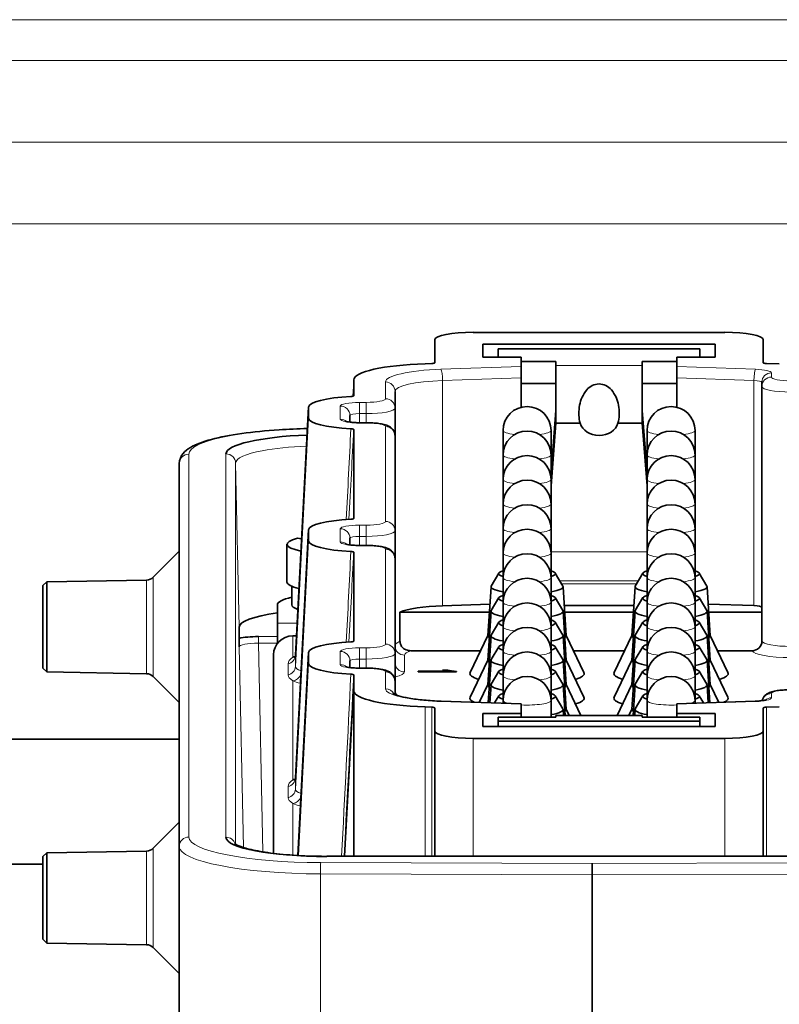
# Model space of a CAD drawing. Header units: millimetres. Extents: x 0 to 7128, y 0 to 5040.
# Tile 74 of 184: x 1747 to 1786, y 1383 to 1435. Entities that reach past the tile are written whole.
import ezdxf

# ---------------------------------------------------------------- set-up
doc = ezdxf.new("R2010")
doc.units = ezdxf.units.MM
doc.header["$LTSCALE"] = 12
doc.layers.add('Spigoli tangenti visibili(ISO)', color=7, linetype='Continuous', lineweight=15, true_color=0x00803f)
doc.layers.add('Spigoli visibili(ISO)', color=7, linetype='Continuous', lineweight=35)

msp = doc.modelspace()

# ---------------------------------------------------------------- linework, layer by layer
at = {"layer": 'Spigoli tangenti visibili(ISO)'}
for p, q in [((1686.721, 1434.636), (1866.721, 1434.636)), ((1866.721, 1432.515), (1686.721, 1432.515)), ((1686.721, 1428.251), (1866.721, 1428.251)), ((1866.721, 1424.009), (1686.721, 1424.009)), ((1768.85, 1416.423), (1773.033, 1416.564)), ((1774.833, 1416.625), (1779.333, 1416.625)), ((1781.133, 1416.564), (1785.232, 1416.426)), ((1786.058, 1416.238), (1786.058, 1416.017)), ((1765.958, 1414.891), (1765.958, 1415.766)), ((1773.033, 1415.976), (1768.937, 1415.838)), ((1768.937, 1415.838), (1768.937, 1404.108)), ((1785.145, 1415.841), (1781.133, 1415.976)), ((1785.145, 1404.111), (1785.145, 1415.841)), ((1764.608, 1414.7), (1764.958, 1414.7)), ((1764.608, 1414.7), (1764.608, 1414.114)), ((1764.958, 1414.7), (1764.958, 1414.114)), ((1761.958, 1414.456), (1761.268, 1401.527)), ((1763.608, 1413.822), (1763.608, 1414.509)), ((1761.268, 1400.946), (1761.958, 1413.876)), ((1764.608, 1414.114), (1764.608, 1413.641)), ((1764.958, 1414.114), (1764.608, 1414.114)), ((1764.608, 1413.632), (1764.608, 1413.641)), ((1764.958, 1413.641), (1764.958, 1414.114)), ((1764.958, 1413.632), (1764.958, 1413.641)), ((1764.958, 1413.632), (1764.608, 1413.632)), ((1765.958, 1408.499), (1765.958, 1413.441)), ((1755.721, 1412.004), (1755.721, 1392.059)), ((1757.657, 1392.045), (1757.657, 1412.018)), ((1758.156, 1411.537), (1758.156, 1391.683)), ((1758.338, 1402.993), (1758.156, 1411.537)), ((1761.958, 1408.064), (1761.268, 1395.135)), ((1763.608, 1407.43), (1763.608, 1408.117)), ((1764.608, 1408.308), (1764.958, 1408.308)), ((1764.608, 1407.722), (1764.608, 1408.308)), ((1764.958, 1407.722), (1764.958, 1408.308)), ((1761.268, 1394.554), (1761.958, 1407.483)), ((1764.608, 1407.722), (1764.608, 1407.249)), ((1764.958, 1407.722), (1764.608, 1407.722)), ((1764.958, 1407.249), (1764.958, 1407.722)), ((1764.608, 1407.249), (1764.608, 1407.239)), ((1764.958, 1407.239), (1764.608, 1407.239)), ((1764.958, 1407.249), (1764.958, 1407.239)), ((1765.958, 1402.107), (1765.958, 1407.049)), ((1774.583, 1406.915), (1779.583, 1406.915)), ((1753.519, 1400.564), (1753.519, 1405.446)), ((1753.864, 1400.418), (1753.864, 1405.592)), ((1775.034, 1405.409), (1779.133, 1405.409)), ((1775.133, 1405.241), (1779.033, 1405.241)), ((1760.333, 1403.193), (1761.357, 1403.193)), ((1759.344, 1402.498), (1759.344, 1402.152)), ((1759.344, 1402.498), (1760.333, 1402.498)), ((1761.133, 1402.538), (1761.133, 1401.431)), ((1758.566, 1391.511), (1758.344, 1401.962)), ((1760.333, 1402.152), (1759.344, 1402.152)), ((1759.344, 1402.152), (1759.575, 1391.284)), ((1764.608, 1401.916), (1764.958, 1401.916)), ((1764.608, 1401.33), (1764.608, 1401.916)), ((1764.958, 1401.33), (1764.958, 1401.916)), ((1761.268, 1401.527), (1761.268, 1400.946)), ((1761.958, 1401.672), (1761.393, 1391.095)), ((1763.608, 1401.038), (1763.608, 1401.725)), ((1764.608, 1401.33), (1764.608, 1400.857)), ((1764.958, 1401.33), (1764.608, 1401.33)), ((1764.958, 1400.857), (1764.958, 1401.33)), ((1766.958, 1401.532), (1766.958, 1400.657)), ((1760.89, 1400.496), (1760.89, 1401.077)), ((1761.424, 1391.093), (1761.958, 1401.091)), ((1764.608, 1400.857), (1764.608, 1400.847)), ((1764.958, 1400.847), (1764.608, 1400.847)), ((1764.958, 1400.857), (1764.958, 1400.847)), ((1765.958, 1399.782), (1765.958, 1400.657)), ((1769.399, 1400.71), (1769.399, 1400.66)), ((1761.133, 1400.2), (1761.133, 1395.039)), ((1786.058, 1399.531), (1786.058, 1399.309)), ((1768.027, 1398.832), (1768.027, 1391.052)), ((1768.368, 1391.052), (1768.368, 1398.821)), ((1773.033, 1398.983), (1768.85, 1399.124)), ((1785.232, 1399.121), (1781.133, 1398.983)), ((1785.798, 1398.821), (1785.798, 1391.052)), ((1779.333, 1398.38), (1774.833, 1398.38)), ((1770.533, 1397.198), (1770.533, 1391.052)), ((1783.633, 1391.052), (1783.633, 1397.198)), ((1760.89, 1394.104), (1760.89, 1394.684)), ((1761.268, 1395.135), (1761.268, 1394.554)), ((1761.133, 1393.808), (1761.133, 1391.111)), ((1753.519, 1391.326), (1753.519, 1386.444)), ((1753.864, 1391.472), (1753.864, 1386.298)), ((1762.589, 1390.725), (1776.721, 1390.678)), ((1762.905, 1391.052), (1762.905, 1391.043)), ((1790.538, 1391.043), (1762.905, 1391.043)), ((1776.721, 1390.678), (1790.853, 1390.725)), ((1776.721, 1390.092), (1762.58, 1390.139)), ((1762.58, 1390.139), (1762.58, 1381.657)), ((1790.862, 1390.139), (1776.721, 1390.092))]:
    msp.add_line(p, q, dxfattribs=at)
for centre, major_axis, ratio, start_param, end_param in [((1769.458, 1415.766), (-3.5, 0), 0.190809, 4.886922, 6.283185), ((1768.85, 1415.932), (-0.017, 0.5), 0.170458, 4.517515, 6.088311), ((1785.232, 1415.935), (0.017, 0.5), 0.170458, 0.194874, 1.76567), ((1785.058, 1416.238), (1, 0), 0.190809, 0, 1.396263), ((1786.058, 1415.747), (-0.5, 0), 0.981627, 4.712389, 6.283185), ((1765.958, 1415.275), (0.5, 0), 0.981627, 0, 1.570796), ((1769.458, 1415.275), (-3, 0), 0.190809, 4.886922, 6.283185), ((1785.058, 1415.747), (0.5, 0), 0.190809, 0, 1.396263), ((1786.058, 1415.526), (-0.5, 0), 0.981627, 4.712389, 6.283185), ((1787.058, 1416.017), (-1, 0), 0.190809, 0, 1.570796), ((1787.058, 1415.526), (-1.5, 0), 0.190809, 0, 1.570796), ((1764.608, 1414.509), (-1, 0), 0.190809, 4.712389, 6.283185), ((1764.958, 1414.891), (1, 0), 0.190809, 4.712389, 6.283185), ((1765.958, 1414.4), (0.5, 0), 0.981627, 0, 1.570796), ((1763.608, 1414.018), (0.5, 0), 0.981627, 0, 1.570796), ((1764.958, 1414.4), (1.5, 0), 0.190809, 4.712389, 6.283185), ((1764.608, 1413.822), (-1, 0), 0.190809, 0, 1.570796), ((1763.608, 1413.332), (-0.5, 0), 0.981627, 3.990148, 4.712389), ((1764.608, 1414.018), (-0.5, 0), 0.190809, 4.712389, 6.283185), ((1762.711, 1412.004), (-6.99, 0), 0.190809, 4.829014, 6.283185), ((1759.174, 1317.068), (6.763, 127.12), 0.00019, 5.516381, 5.570978), ((1764.958, 1413.441), (1, 0), 0.190809, 0, 1.570796), ((1765.958, 1412.95), (0.5, 0), 0.981627, 0, 1.570796), ((1773.333, 1413.234), (-1.25, 0), 0.190809, 0, 1.033036), ((1773.333, 1413.234), (1.25, 0), 0.190809, 5.250149, 6.283185), ((1780.833, 1413.234), (-1.25, 0), 0.190809, 0, 1.033036), ((1780.833, 1413.234), (1.25, 0), 0.190809, 5.250149, 6.283185), ((1755.721, 1411.513), (-0.5, 0), 0.981627, 4.712389, 6.283185), ((1757.657, 1411.527), (0.5, 0), 0.981627, 0.020944, 1.570796), ((1773.333, 1411.956), (-1.25, 0), 0.190809, 0, 1.033036), ((1773.333, 1411.956), (1.25, 0), 0.190809, 5.250149, 6.283185), ((1780.833, 1411.956), (-1.25, 0), 0.190809, 0, 1.033036), ((1780.833, 1411.956), (1.25, 0), 0.190809, 5.250149, 6.283185), ((1773.333, 1410.678), (-1.25, 0), 0.190809, 0, 1.033036), ((1773.333, 1410.678), (1.25, 0), 0.190809, 5.250149, 6.283185), ((1780.833, 1410.678), (-1.25, 0), 0.190809, 0, 1.033036), ((1780.833, 1410.678), (1.25, 0), 0.190809, 5.250149, 6.283185), ((1773.333, 1409.399), (-1.25, 0), 0.190809, 0, 1.033036), ((1773.333, 1409.399), (1.25, 0), 0.190809, 5.250149, 6.283185), ((1780.833, 1409.399), (-1.25, 0), 0.190809, 0, 1.033036), ((1780.833, 1409.399), (1.25, 0), 0.190809, 5.250149, 6.283185), ((1764.608, 1408.117), (-1, 0), 0.190809, 4.712389, 6.283185), ((1763.608, 1407.626), (0.5, 0), 0.981627, 0, 1.570796), ((1764.958, 1408.499), (1, 0), 0.190809, 4.712389, 6.283185), ((1764.958, 1408.008), (1.5, 0), 0.190809, 4.712389, 6.283185), ((1765.958, 1408.008), (0.5, 0), 0.981627, 0, 1.570796), ((1773.333, 1408.121), (-1.25, 0), 0.190809, 0, 1.033036), ((1773.333, 1408.121), (1.25, 0), 0.190809, 5.250149, 6.283185), ((1780.833, 1408.121), (-1.25, 0), 0.190809, 0, 1.033036), ((1780.833, 1408.121), (1.25, 0), 0.190809, 5.250149, 6.283185), ((1764.608, 1407.626), (-0.5, 0), 0.190809, 4.712389, 6.283185), ((1764.608, 1407.43), (-1, 0), 0.190809, 0, 1.570796), ((1763.608, 1406.939), (0.5, 0), 0.981627, 0.848555, 1.570796), ((1764.958, 1407.049), (1, 0), 0.190809, 0, 1.570796), ((1765.958, 1406.558), (0.5, 0), 0.981627, 0, 1.570796), ((1759.174, 1310.676), (6.763, 127.12), 0.00019, 5.516381, 5.570978), ((1773.333, 1406.842), (-1.25, 0), 0.190809, 0, 1.033036), ((1773.333, 1406.842), (1.25, 0), 0.190809, 5.250149, 6.283185), ((1780.833, 1406.842), (-1.25, 0), 0.190809, 0, 1.033036), ((1780.833, 1406.842), (1.25, 0), 0.190809, 5.250149, 6.283185), ((1773.333, 1405.564), (-1.25, 0), 0.190809, 0, 1.033036), ((1773.333, 1405.564), (1.25, 0), 0.190809, 5.250149, 6.283185), ((1780.833, 1405.564), (-1.25, 0), 0.190809, 0, 1.033036), ((1780.833, 1405.564), (1.25, 0), 0.190809, 5.250149, 6.283185), ((1773.333, 1404.285), (-1.25, 0), 0.190809, 0, 1.033036), ((1773.333, 1404.285), (1.25, 0), 0.190809, 5.250149, 6.283185), ((1780.833, 1404.285), (-1.25, 0), 0.190809, 0, 1.033036), ((1780.833, 1404.285), (1.25, 0), 0.190809, 5.250149, 6.283185), ((1773.333, 1403.007), (-1.25, 0), 0.190809, 0, 1.033036), ((1773.333, 1403.007), (1.25, 0), 0.190809, 5.250149, 6.283185), ((1780.833, 1403.007), (-1.25, 0), 0.190809, 0, 1.033036), ((1780.833, 1403.007), (1.25, 0), 0.190809, 5.250149, 6.283185), ((1764.608, 1401.725), (-1, 0), 0.190809, 4.712389, 6.283185), ((1764.958, 1402.107), (1, 0), 0.190809, 4.712389, 6.283185), ((1765.958, 1401.616), (0.5, 0), 0.981627, 0, 1.570796), ((1769.458, 1402.023), (-3, 0), 0.190809, 5.865791, 6.283185), ((1766.958, 1402.023), (-0.5, 0), 0.981627, 0, 1.570796), ((1787.058, 1402.274), (-1.5, 0), 0.190809, 0.066716, 1.570796), ((1760.769, 1401.553), (0.5, 0), 0.981627, 4.957905, 6.230825), ((1764.958, 1401.106), (4.187, 0), 0.190809, 2.652988, 2.722583), ((1761.133, 1401.922), (0.197, -0.46), 0.896709, 5.837486, 6.090342), ((1763.608, 1401.234), (0.5, 0), 0.981627, 0, 1.570796), ((1764.608, 1401.234), (-0.5, 0), 0.190809, 4.712389, 6.283185), ((1764.958, 1401.616), (1.5, 0), 0.190809, 4.712389, 6.283185), ((1769.458, 1401.532), (-2.5, 0), 0.190809, 5.775157, 6.283185), ((1773.333, 1401.729), (-1.25, 0), 0.190809, 0, 1.033036), ((1773.333, 1401.729), (1.25, 0), 0.190809, 5.250149, 6.283185), ((1780.833, 1401.729), (-1.25, 0), 0.190809, 0, 1.033036), ((1780.833, 1401.729), (1.25, 0), 0.190809, 5.250149, 6.283185), ((1787.058, 1401.783), (-2, 0), 0.190809, 0.050021, 1.570796), ((1760.769, 1400.972), (0.5, 0), 0.981627, 4.957905, 6.230825), ((1764.608, 1401.038), (-1, 0), 0.190809, 0, 1.570796), ((1763.608, 1400.547), (0.5, 0), 0.981627, 0.848555, 1.570796), ((1764.958, 1400.657), (1, 0), 0.190809, 0, 1.570796), ((1766.958, 1401.148), (-0.5, 0), 0.981627, 0, 1.570796), ((1761.133, 1400.691), (-0.197, -0.46), 0.896709, 0.445699, 1.631266), ((1755.699, 1239.202), (10.37, 194.744), 0.000183, 5.60665, 5.688409), ((1765.958, 1400.166), (0.5, 0), 0.981627, 0, 1.570796), ((1764.958, 1400.657), (2, 0), 0.190809, 5.560451, 6.283185), ((1773.333, 1400.45), (-1.25, 0), 0.190809, 0, 1.033036), ((1773.333, 1400.45), (1.25, 0), 0.190809, 5.250149, 6.283185), ((1780.833, 1400.45), (-1.25, 0), 0.190809, 0, 1.033036), ((1780.833, 1400.45), (1.25, 0), 0.190809, 5.250149, 6.283185), ((1764.958, 1400.525), (-4.187, 0), 0.190809, 0.41901, 0.612037), ((1769.458, 1399.782), (-3.5, 0), 0.190809, 0, 1.396263), ((1765.958, 1399.291), (0.5, 0), 0.981627, 0.442006, 1.570796), ((1766.958, 1399.698), (-0.5, 0), 0.981627, 0, 0.524145), ((1785.058, 1399.309), (1, 0), 0.190809, 4.886922, 6.283185), ((1786.058, 1399.04), (-0.5, 0), 0.981627, 4.712389, 6.038634), ((1786.058, 1398.818), (-0.5, 0), 0.981627, 4.712389, 5.43463), ((1787.058, 1399.531), (-1, 0), 0.190809, 4.712389, 6.283185), ((1768.85, 1398.633), (0.017, 0.5), 0.170458, 0, 0.194874), ((1773.333, 1399.172), (-1.25, 0), 0.190809, 0, 0.720352), ((1773.333, 1399.172), (1.25, 0), 0.190809, 4.470023, 6.283185), ((1780.833, 1399.172), (-1.25, 0), 0.190809, 0, 1.813162), ((1780.833, 1399.172), (1.25, 0), 0.190809, 5.562833, 6.283185), ((1785.232, 1398.631), (-0.017, 0.5), 0.170458, 6.088311, 6.283185), ((1760.769, 1395.161), (0.5, 0), 0.981627, 4.957905, 6.230825), ((1764.958, 1394.714), (4.187, 0), 0.190809, 2.652988, 2.722583), ((1761.133, 1395.53), (0.197, -0.46), 0.896709, 5.837486, 6.090342), ((1760.769, 1394.58), (0.5, 0), 0.981627, 4.957905, 6.230825), ((1761.133, 1394.299), (0.197, 0.46), 0.896709, 3.587292, 4.772859), ((1764.958, 1394.133), (-4.187, 0), 0.190809, 0.41901, 0.612037), ((1755.721, 1391.568), (-0.5, 0), 0.981627, 4.712389, 6.283185), ((1762.711, 1392.059), (-6.99, 0), 0.190809, 0, 1.553343), ((1757.657, 1391.554), (0.5, 0), 0.981627, 0.299957, 1.570796), ((1757.657, 1391.554), (0.5, 0), 0.981627, 0.134884, 0.13527), ((1762.711, 1391.568), (-7.49, 0), 0.190809, 0, 1.553343), ((1762.589, 1390.234), (0.002, 0.5), 0.017132, 0.192015, 1.762811)]:
    msp.add_ellipse(centre, major_axis=major_axis, ratio=ratio, start_param=start_param, end_param=end_param, dxfattribs=at)
for points in [[(1763.922, 1408.601), (1764.002, 1410.175), (1764.082, 1411.749), (1764.161, 1413.324)], [(1763.922, 1402.209), (1764.002, 1403.783), (1764.082, 1405.357), (1764.161, 1406.932)], [(1760.89, 1401.077), (1760.89, 1401.187), (1760.969, 1401.325), (1761.133, 1401.431)], [(1761.268, 1401.534), (1761.268, 1401.532), (1761.268, 1401.529), (1761.268, 1401.527)], [(1761.268, 1400.946), (1761.268, 1400.851), (1761.37, 1400.799), (1761.566, 1400.714)], [(1761.133, 1400.2), (1760.969, 1400.306), (1760.89, 1400.386), (1760.89, 1400.496)], [(1763.679, 1391.052), (1763.841, 1394.214), (1764.002, 1397.376), (1764.161, 1400.539)], [(1760.89, 1394.684), (1760.89, 1394.795), (1760.969, 1394.933), (1761.133, 1395.039)], [(1761.268, 1395.142), (1761.268, 1395.14), (1761.268, 1395.137), (1761.268, 1395.135)], [(1761.268, 1394.554), (1761.268, 1394.459), (1761.37, 1394.407), (1761.566, 1394.322)], [(1761.133, 1393.808), (1760.969, 1393.914), (1760.89, 1393.994), (1760.89, 1394.104)]]:
    msp.add_open_spline(points, degree=3, dxfattribs=at)
for points, knots in [([(1761.849, 1412.425), (1760.993, 1412.388), (1760.18, 1412.305), (1759.547, 1412.184), (1758.683, 1412.019), (1758.156, 1411.781), (1758.156, 1411.537)], [0.1464912, 0.1464912, 0.1464912, 0.1464912, 0.5076079, 0.5076079, 0.5076079, 1, 1, 1, 1]), ([(1759.344, 1402.152), (1759.076, 1402.153), (1758.815, 1402.132), (1758.633, 1402.097), (1758.451, 1402.061), (1758.344, 1402.012), (1758.344, 1401.962)], [0, 0, 0, 0, 0.5, 0.5, 0.5, 1, 1, 1, 1])]:
    msp.add_open_spline(points, degree=3, knots=knots, dxfattribs=at)
at = {"layer": 'Spigoli visibili(ISO)'}
for p, q in [((1783.633, 1418.349), (1770.533, 1418.349)), ((1768.533, 1417.968), (1768.533, 1416.764)), ((1785.633, 1417.968), (1785.633, 1416.764)), ((1771.033, 1417.052), (1771.033, 1417.739)), ((1771.033, 1417.739), (1783.133, 1417.739)), ((1771.833, 1417.488), (1782.333, 1417.488)), ((1771.833, 1417.488), (1771.833, 1417.052)), ((1782.333, 1417.488), (1782.333, 1417.052)), ((1783.133, 1417.739), (1783.133, 1417.052)), ((1768.027, 1416.715), (1768.368, 1416.727)), ((1773.033, 1417.052), (1771.033, 1417.052)), ((1773.033, 1416.564), (1773.033, 1417.052)), ((1774.833, 1416.834), (1773.033, 1416.834)), ((1774.833, 1416.625), (1774.833, 1416.834)), ((1781.133, 1416.834), (1779.333, 1416.834)), ((1779.333, 1416.834), (1779.333, 1416.625)), ((1783.133, 1417.052), (1781.133, 1417.052)), ((1781.133, 1417.052), (1781.133, 1416.564)), ((1785.798, 1416.727), (1786.469, 1416.704)), ((1773.033, 1415.976), (1773.033, 1416.564)), ((1774.833, 1416.625), (1774.833, 1413.618)), ((1779.333, 1413.618), (1779.333, 1416.625)), ((1781.133, 1416.564), (1781.133, 1415.976)), ((1764.308, 1415.53), (1764.308, 1415.87)), ((1773.033, 1414.448), (1773.033, 1415.976)), ((1781.133, 1414.448), (1781.133, 1415.976)), ((1785.558, 1415.526), (1785.558, 1415.747)), ((1764.308, 1415.53), (1764.281, 1415.026)), ((1764.308, 1415.045), (1764.308, 1415.53)), ((1766.458, 1415.275), (1766.458, 1414.4)), ((1774.833, 1415.684), (1773.033, 1415.684)), ((1781.133, 1415.684), (1779.333, 1415.684)), ((1785.558, 1403.795), (1785.558, 1415.526)), ((1761.958, 1414.462), (1761.268, 1401.534)), ((1761.958, 1414.456), (1761.958, 1413.876)), ((1766.458, 1414.4), (1766.458, 1412.95)), ((1774.832, 1414.272), (1774.583, 1411.031)), ((1779.334, 1414.272), (1779.583, 1411.031)), ((1764.108, 1414.018), (1764.108, 1413.67)), ((1764.958, 1413.641), (1764.608, 1413.641)), ((1764.308, 1408.653), (1764.308, 1413.287)), ((1772.083, 1411.956), (1772.083, 1413.234)), ((1774.583, 1410.358), (1774.833, 1413.609)), ((1774.583, 1411.956), (1774.583, 1413.234)), ((1774.833, 1413.618), (1774.833, 1413.618)), ((1774.833, 1413.609), (1774.833, 1413.618)), ((1774.833, 1413.618), (1776.1, 1413.618)), ((1778.066, 1413.618), (1779.333, 1413.618)), ((1779.333, 1413.618), (1779.333, 1413.618)), ((1779.333, 1413.618), (1779.333, 1413.609)), ((1779.333, 1413.609), (1779.583, 1410.358)), ((1779.583, 1411.956), (1779.583, 1413.234)), ((1782.083, 1411.956), (1782.083, 1413.234)), ((1766.458, 1412.95), (1766.458, 1408.008)), ((1772.083, 1410.678), (1772.083, 1411.956)), ((1774.583, 1410.678), (1774.583, 1411.956)), ((1779.583, 1410.678), (1779.583, 1411.956)), ((1782.083, 1410.678), (1782.083, 1411.956)), ((1755.221, 1391.568), (1755.221, 1411.513)), ((1772.083, 1409.399), (1772.083, 1410.678)), ((1774.583, 1409.399), (1774.583, 1410.678)), ((1779.583, 1409.399), (1779.583, 1410.678)), ((1782.083, 1409.399), (1782.083, 1410.678)), ((1772.083, 1408.121), (1772.083, 1409.399)), ((1774.583, 1408.121), (1774.583, 1409.399)), ((1779.583, 1408.121), (1779.583, 1409.399)), ((1782.083, 1408.121), (1782.083, 1409.399)), ((1761.958, 1408.07), (1761.268, 1395.142)), ((1761.958, 1408.064), (1761.958, 1407.483)), ((1766.458, 1408.008), (1766.458, 1406.558)), ((1772.083, 1406.842), (1772.083, 1408.121)), ((1774.583, 1406.842), (1774.583, 1408.121)), ((1779.583, 1406.842), (1779.583, 1408.121)), ((1782.083, 1406.842), (1782.083, 1408.121)), ((1761.591, 1407.584), (1761.376, 1407.625)), ((1764.108, 1407.626), (1764.108, 1407.278)), ((1760.833, 1405.339), (1760.833, 1407.312)), ((1764.958, 1407.249), (1764.608, 1407.249)), ((1753.864, 1405.592), (1755.221, 1406.949)), ((1764.308, 1402.26), (1764.308, 1406.895)), ((1766.458, 1406.558), (1766.458, 1401.616)), ((1772.083, 1405.564), (1772.083, 1406.842)), ((1774.583, 1405.564), (1774.583, 1406.842)), ((1779.583, 1405.564), (1779.583, 1406.842)), ((1782.083, 1405.564), (1782.083, 1406.842)), ((1748.321, 1405.355), (1753.519, 1405.446)), ((1771.867, 1405.806), (1771.47, 1405.134)), ((1772.083, 1404.285), (1772.083, 1405.564)), ((1774.583, 1404.285), (1774.583, 1405.564)), ((1774.799, 1405.806), (1775.196, 1405.134)), ((1779.367, 1405.806), (1778.97, 1405.134)), ((1779.583, 1404.285), (1779.583, 1405.564)), ((1782.083, 1404.285), (1782.083, 1405.564)), ((1782.299, 1405.806), (1782.696, 1405.134)), ((1748.121, 1405.155), (1748.321, 1405.355)), ((1748.121, 1400.855), (1748.121, 1405.155)), ((1748.321, 1400.655), (1748.321, 1405.355)), ((1761.083, 1405.121), (1761.083, 1404.149)), ((1771.458, 1405.098), (1771.29, 1402.539)), ((1775.208, 1405.098), (1775.376, 1402.539)), ((1778.958, 1405.098), (1778.79, 1402.539)), ((1782.708, 1405.098), (1782.876, 1402.539)), ((1771.867, 1404.527), (1771.47, 1403.856)), ((1774.799, 1404.527), (1775.196, 1403.856)), ((1779.367, 1404.527), (1778.97, 1403.856)), ((1782.299, 1404.527), (1782.696, 1403.856)), ((1760.333, 1403.193), (1760.333, 1404.148)), ((1771.399, 1404.191), (1768.937, 1404.108)), ((1772.083, 1403.007), (1772.083, 1404.285)), ((1774.583, 1403.007), (1774.583, 1404.285)), ((1775.273, 1404.115), (1778.894, 1404.115)), ((1779.583, 1403.007), (1779.583, 1404.285)), ((1782.083, 1403.007), (1782.083, 1404.285)), ((1782.768, 1404.191), (1785.145, 1404.111)), ((1766.716, 1403.776), (1766.716, 1402.255)), ((1766.716, 1403.776), (1771.372, 1403.776)), ((1771.458, 1403.82), (1771.29, 1401.26)), ((1775.208, 1403.82), (1775.376, 1401.26)), ((1775.295, 1403.776), (1778.872, 1403.776)), ((1778.958, 1403.82), (1778.79, 1401.26)), ((1782.708, 1403.82), (1782.876, 1401.26)), ((1782.795, 1403.776), (1785.558, 1403.776)), ((1785.558, 1403.795), (1785.558, 1403.776)), ((1785.558, 1402.451), (1785.558, 1403.776)), ((1758.338, 1402.993), (1758.338, 1402.407)), ((1760.333, 1403.193), (1760.333, 1402.145)), ((1771.867, 1403.249), (1771.47, 1402.577)), ((1772.083, 1401.729), (1772.083, 1403.007)), ((1774.583, 1401.729), (1774.583, 1403.007)), ((1774.799, 1403.249), (1775.196, 1402.577)), ((1779.367, 1403.249), (1778.97, 1402.577)), ((1779.583, 1401.729), (1779.583, 1403.007)), ((1782.083, 1401.729), (1782.083, 1403.007)), ((1782.299, 1403.249), (1782.696, 1402.577)), ((1761.133, 1402.538), (1761.322, 1402.538)), ((1771.291, 1402.554), (1770.37, 1400.623)), ((1771.458, 1402.542), (1771.29, 1399.982)), ((1775.208, 1402.542), (1775.376, 1399.982)), ((1775.375, 1402.554), (1776.296, 1400.623)), ((1778.791, 1402.554), (1777.87, 1400.623)), ((1778.958, 1402.542), (1778.79, 1399.982)), ((1782.708, 1402.542), (1782.876, 1399.982)), ((1782.875, 1402.554), (1783.796, 1400.623)), ((1785.562, 1402.451), (1785.558, 1402.451)), ((1785.562, 1402.255), (1785.562, 1402.451)), ((1771.867, 1401.97), (1771.47, 1401.299)), ((1774.799, 1401.97), (1775.196, 1401.299)), ((1779.367, 1401.97), (1778.97, 1401.299)), ((1782.299, 1401.97), (1782.696, 1401.299)), ((1760.133, 1391.206), (1760.133, 1401.556)), ((1761.958, 1401.678), (1761.393, 1391.095)), ((1761.958, 1401.672), (1761.958, 1401.091)), ((1766.458, 1401.616), (1766.458, 1400.166)), ((1767.274, 1401.764), (1770.915, 1401.764)), ((1772.083, 1400.45), (1772.083, 1401.729)), ((1774.583, 1400.45), (1774.583, 1401.729)), ((1775.752, 1401.764), (1778.415, 1401.764)), ((1779.583, 1400.45), (1779.583, 1401.729)), ((1782.083, 1400.45), (1782.083, 1401.729)), ((1783.252, 1401.764), (1785.061, 1401.764)), ((1748.121, 1400.855), (1748.321, 1400.655)), ((1764.108, 1401.234), (1764.108, 1400.886)), ((1764.958, 1400.857), (1764.608, 1400.857)), ((1771.291, 1401.275), (1770.37, 1399.344)), ((1771.458, 1401.263), (1771.313, 1399.051)), ((1775.208, 1401.263), (1775.376, 1398.703)), ((1775.375, 1401.275), (1776.296, 1399.344)), ((1778.791, 1401.275), (1777.87, 1399.344)), ((1778.958, 1401.263), (1778.79, 1398.703)), ((1782.708, 1401.263), (1782.853, 1399.051)), ((1782.875, 1401.275), (1783.796, 1399.344)), ((1748.321, 1400.655), (1753.519, 1400.564)), ((1753.864, 1400.418), (1755.221, 1399.061)), ((1764.308, 1400.017), (1764.308, 1400.503)), ((1767.658, 1400.692), (1767.658, 1400.66)), ((1769.223, 1400.692), (1767.658, 1400.692)), ((1767.658, 1400.66), (1769.666, 1400.66)), ((1769.164, 1400.758), (1768.927, 1400.758)), ((1769.164, 1400.758), (1769.164, 1400.702)), ((1769.223, 1400.692), (1769.223, 1400.66)), ((1769.666, 1400.66), (1769.666, 1400.681)), ((1771.867, 1400.692), (1771.47, 1400.02)), ((1772.083, 1399.172), (1772.083, 1400.45)), ((1774.583, 1399.172), (1774.583, 1400.45)), ((1774.799, 1400.692), (1775.196, 1400.02)), ((1779.367, 1400.692), (1778.97, 1400.02)), ((1779.583, 1399.172), (1779.583, 1400.45)), ((1782.083, 1399.172), (1782.083, 1400.45)), ((1782.299, 1400.692), (1782.696, 1400.02)), ((1763.83, 1391.052), (1764.308, 1400.017)), ((1764.308, 1399.678), (1764.308, 1400.017)), ((1766.458, 1400.166), (1766.458, 1399.479)), ((1771.291, 1399.997), (1770.848, 1399.066)), ((1771.458, 1399.985), (1771.397, 1399.048)), ((1775.208, 1399.985), (1775.313, 1398.39)), ((1775.375, 1399.997), (1776.142, 1398.39)), ((1778.791, 1399.997), (1778.025, 1398.39)), ((1778.958, 1399.985), (1778.854, 1398.39)), ((1782.708, 1399.985), (1782.769, 1399.048)), ((1782.875, 1399.997), (1783.319, 1399.066)), ((1764.308, 1391.052), (1764.308, 1399.678)), ((1771.867, 1399.414), (1771.646, 1399.04)), ((1774.799, 1399.414), (1775.196, 1398.742)), ((1779.367, 1399.414), (1778.97, 1398.742)), ((1782.299, 1399.414), (1782.52, 1399.04)), ((1768.368, 1398.821), (1768.027, 1398.832)), ((1768.533, 1398.783), (1768.533, 1397.58)), ((1773.033, 1398.993), (1768.867, 1399.133)), ((1772.083, 1399.025), (1772.083, 1399.172)), ((1773.033, 1398.983), (1773.033, 1398.993)), ((1773.033, 1398.496), (1773.033, 1398.983)), ((1774.583, 1398.31), (1774.583, 1399.172)), ((1779.583, 1398.31), (1779.583, 1399.172)), ((1781.133, 1398.993), (1785.215, 1399.13)), ((1781.133, 1398.993), (1781.133, 1398.983)), ((1781.133, 1398.983), (1781.133, 1398.496)), ((1782.083, 1399.025), (1782.083, 1399.172)), ((1785.633, 1398.783), (1785.633, 1397.58)), ((1786.469, 1398.843), (1785.798, 1398.821)), ((1771.033, 1398.496), (1773.033, 1398.496)), ((1771.033, 1397.809), (1771.033, 1398.496)), ((1773.033, 1398.302), (1771.833, 1398.302)), ((1771.833, 1398.09), (1771.833, 1398.302)), ((1773.033, 1398.496), (1773.033, 1398.302)), ((1773.033, 1398.31), (1774.833, 1398.31)), ((1774.833, 1398.39), (1774.833, 1398.38)), ((1774.833, 1398.39), (1779.333, 1398.39)), ((1774.833, 1398.31), (1774.833, 1398.38)), ((1775.208, 1398.706), (1775.229, 1398.39)), ((1775.375, 1398.719), (1775.532, 1398.39)), ((1778.791, 1398.719), (1778.635, 1398.39)), ((1778.958, 1398.706), (1778.938, 1398.39)), ((1779.333, 1398.38), (1779.333, 1398.39)), ((1779.333, 1398.38), (1779.333, 1398.31)), ((1779.333, 1398.31), (1781.133, 1398.31)), ((1781.133, 1398.496), (1781.133, 1398.302)), ((1781.133, 1398.496), (1783.133, 1398.496)), ((1782.333, 1398.302), (1781.133, 1398.302)), ((1782.333, 1398.09), (1782.333, 1398.302)), ((1783.133, 1398.496), (1783.133, 1397.809)), ((1783.133, 1397.809), (1771.033, 1397.809)), ((1771.833, 1398.09), (1771.833, 1397.809)), ((1782.333, 1398.09), (1771.833, 1398.09)), ((1782.333, 1397.809), (1782.333, 1398.09)), ((1768.533, 1391.052), (1768.533, 1397.58)), ((1785.633, 1397.58), (1785.633, 1391.052)), ((1755.221, 1397.154), (1691.721, 1397.154)), ((1770.533, 1397.198), (1783.633, 1397.198)), ((1753.864, 1391.472), (1755.221, 1392.829)), ((1748.121, 1391.035), (1748.321, 1391.235)), ((1748.321, 1391.235), (1753.519, 1391.326)), ((1748.321, 1391.235), (1748.321, 1386.535)), ((1755.221, 1383.343), (1755.221, 1391.568)), ((1720.221, 1390.651), (1748.121, 1390.651)), ((1748.121, 1391.035), (1748.121, 1386.735)), ((1790.538, 1391.052), (1762.905, 1391.052)), ((1776.721, 1390.678), (1776.721, 1390.092)), ((1776.721, 1381.601), (1776.721, 1390.092)), ((1748.121, 1386.735), (1748.321, 1386.535)), ((1748.321, 1386.535), (1753.519, 1386.444)), ((1753.864, 1386.298), (1755.221, 1384.941)), ((1755.221, 1381.728), (1755.221, 1383.343))]:
    msp.add_line(p, q, dxfattribs=at)
for centre, radius, start, end in [((1773.333, 1413.234), 1.25, 0, 180), ((1780.833, 1413.234), 1.25, 0, 180), ((1773.333, 1411.956), 1.25, 0, 180), ((1780.833, 1411.956), 1.25, 0, 180), ((1773.333, 1410.678), 1.25, 0, 180), ((1780.833, 1410.678), 1.25, 0, 180), ((1773.333, 1409.399), 1.25, 0, 180), ((1780.833, 1409.399), 1.25, 0, 180), ((1773.333, 1408.121), 1.25, 0, 180), ((1780.833, 1408.121), 1.25, 0, 180), ((1773.333, 1406.842), 1.25, 0, 180), ((1780.833, 1406.842), 1.25, 0, 180), ((1773.333, 1405.564), 1.25, 0, 180), ((1780.833, 1405.564), 1.25, 0, 180), ((1753.51, 1405.946), 0.5, 271, 315), ((1773.333, 1404.285), 1.25, 0, 180), ((1780.833, 1404.285), 1.25, 0, 180), ((1773.333, 1403.007), 1.25, 0, 180), ((1780.833, 1403.007), 1.25, 0, 180), ((1773.333, 1401.729), 1.25, 0, 180), ((1780.833, 1401.729), 1.25, 0, 180), ((1773.333, 1400.45), 1.25, 0, 180), ((1780.833, 1400.45), 1.25, 0, 180), ((1753.51, 1400.064), 0.5, 45, 89), ((1773.333, 1399.172), 1.25, 0, 180), ((1780.833, 1399.172), 1.25, 0, 180), ((1753.51, 1391.826), 0.5, 271, 315), ((1753.51, 1385.945), 0.5, 45, 89)]:
    msp.add_arc(centre, radius, start, end, dxfattribs=at)
for centre, major_axis, ratio, start_param, end_param in [((1770.533, 1417.968), (-2, 0), 0.190809, 4.712389, 6.283185), ((1783.633, 1417.968), (2, 0), 0.190809, 0, 1.570796), ((1768.808, 1415.87), (-4.5, 0), 0.190809, 4.886922, 6.283185), ((1768.333, 1416.764), (0.2, 0), 0.190809, 4.886922, 6.283185), ((1785.833, 1416.764), (-0.2, 0), 0.190809, 0, 1.396263), ((1764.958, 1414.456), (-3, 0), 0.190809, 4.981176, 6.283185), ((1760.651, 1346.592), (5.156, 96.161), 0.000188, 0.778676, 0.778687), ((1764.958, 1413.876), (-3, 0), 0.190809, 0, 1.302009), ((1777.083, 1413.815), (-1.011, 0), 0.828083, 0.237113, 2.90448), ((1762.908, 1412.017), (-5.251, 0.001), 0.190833, 4.909334, 6.283206), ((1764.958, 1408.064), (-3, 0), 0.190809, 4.981176, 6.283185), ((1760.541, 1338.148), (5.274, 98.377), 0.000188, 0.77178, 0.771792), ((1763.583, 1407.312), (-2.75, 0), 0.190809, 5.64376, 7.026021), ((1764.958, 1407.483), (-3, 0), 0.190809, 0, 1.302009), ((1773.333, 1405.774), (-1.475, 0), 0.190809, 5.723567, 6.842804), ((1773.333, 1405.774), (1.475, 0), 0.190809, 5.723567, 6.842804), ((1780.833, 1405.774), (-1.475, 0), 0.190809, 5.723567, 6.842804), ((1780.833, 1405.774), (1.475, 0), 0.190809, 5.723567, 6.842804), ((1763.583, 1405.339), (-2.75, 0), 0.190809, 0, 0.685006), ((1773.333, 1405.094), (-1.875, 0), 0.190809, 6.170723, 7.124254), ((1773.333, 1405.094), (1.875, 0), 0.190809, 5.442117, 6.395648), ((1780.833, 1405.094), (-1.875, 0), 0.190809, 6.170723, 7.124254), ((1780.833, 1405.094), (1.875, 0), 0.190809, 5.442117, 6.395648), ((1763.633, 1404.148), (-3.3, 0), 0.190809, 5.595516, 6.283185), ((1773.333, 1404.496), (-1.475, 0), 0.190809, 5.723567, 6.842804), ((1773.333, 1404.496), (1.475, 0), 0.190809, 5.723567, 6.842804), ((1780.833, 1404.496), (-1.475, 0), 0.190809, 5.723567, 6.842804), ((1780.833, 1404.496), (1.475, 0), 0.190809, 5.723567, 6.842804), ((1763.583, 1404.149), (-2.5, 0), 0.190809, 0, 0.505134), ((1769.458, 1403.544), (3, 0), 0.190809, 1.745329, 2.724198), ((1785.058, 1404.017), (0.5, 0), 0.190809, 0, 1.396263), ((1763.089, 1402.992), (4.751, -0.001), 0.190833, 2.189572, 3.141613), ((1773.333, 1403.816), (-1.875, 0), 0.190809, 6.170723, 7.124254), ((1773.333, 1403.816), (1.875, 0), 0.190809, 5.442117, 6.395648), ((1780.833, 1403.816), (-1.875, 0), 0.190809, 6.170723, 7.124254), ((1780.833, 1403.816), (1.875, 0), 0.190809, 5.442117, 6.395648), ((1773.333, 1403.217), (-1.475, 0), 0.190809, 5.723567, 6.842804), ((1773.333, 1403.217), (1.475, 0), 0.190809, 5.723567, 6.842804), ((1780.833, 1403.217), (-1.475, 0), 0.190809, 5.723567, 6.842804), ((1780.833, 1403.217), (1.475, 0), 0.190809, 5.723567, 6.842804), ((1759.344, 1402.25), (-1.3, 0), 0.190796, 4.712768, 5.597639), ((1761.133, 1401.556), (-1, 0), 0.981627, 4.712389, 6.283185), ((1773.333, 1402.534), (-2.043, 0), 0.190809, 6.270673, 6.558138), ((1773.333, 1402.537), (-1.875, 0), 0.190809, 6.170723, 7.124254), ((1773.333, 1402.537), (1.875, 0), 0.190809, 5.442117, 6.395648), ((1773.333, 1402.534), (2.043, 0), 0.190809, 6.008233, 6.295697), ((1780.833, 1402.534), (-2.043, 0), 0.190809, 6.270673, 6.558138), ((1780.833, 1402.537), (-1.875, 0), 0.190809, 6.170723, 7.124254), ((1780.833, 1402.537), (1.875, 0), 0.190809, 5.442117, 6.395648), ((1780.833, 1402.534), (2.043, 0), 0.190809, 6.008233, 6.295697), ((1787.058, 1402.47), (-1.5, 0), 0.190809, 0, 0.066716), ((1764.958, 1401.672), (-3, 0), 0.190809, 4.981176, 6.283185), ((1760.541, 1331.756), (5.274, 98.377), 0.000188, 0.77178, 0.771792), ((1773.333, 1401.939), (-1.475, 0), 0.190809, 5.723567, 6.842804), ((1773.333, 1401.939), (1.475, 0), 0.190809, 5.723567, 6.842804), ((1780.833, 1401.939), (-1.475, 0), 0.190809, 5.723567, 6.842804), ((1780.833, 1401.939), (1.475, 0), 0.190809, 5.723567, 6.842804), ((1785.061, 1402.254), (0.5, 0.012), 0.97993, 4.687512, 6.259345), ((1764.958, 1401.091), (-3, 0), 0.190809, 0, 1.302009), ((1773.333, 1401.255), (-2.043, 0), 0.190809, 6.270673, 6.558138), ((1773.333, 1401.259), (-1.875, 0), 0.190809, 6.170723, 7.124254), ((1773.333, 1401.259), (1.875, 0), 0.190809, 5.442117, 6.395648), ((1773.333, 1401.255), (2.043, 0), 0.190809, 6.008233, 6.295697), ((1780.833, 1401.255), (-2.043, 0), 0.190809, 6.270673, 6.558138), ((1780.833, 1401.259), (-1.875, 0), 0.190809, 6.170723, 7.124254), ((1780.833, 1401.259), (1.875, 0), 0.190809, 5.442117, 6.395648), ((1780.833, 1401.255), (2.043, 0), 0.190809, 6.008233, 6.295697), ((1783.373, 1399.511), (-14.49, 1.276), 0.021263, 0.079961, 0.155673), ((1775.09, 1401.7), (6.144, 0.796), 0.11129, 3.395206, 3.513878), ((1773.333, 1400.571), (-2.975, 0), 0.190809, 6.19242, 6.842777), ((1773.333, 1400.66), (-1.475, 0), 0.190809, 5.723567, 6.842804), ((1773.333, 1400.66), (1.475, 0), 0.190809, 5.723567, 6.842804), ((1773.333, 1400.571), (2.975, 0), 0.190809, 5.723593, 6.373951), ((1780.833, 1400.571), (-2.975, 0), 0.190809, 6.19242, 6.842777), ((1780.833, 1400.66), (-1.475, 0), 0.190809, 5.723567, 6.842804), ((1780.833, 1400.66), (1.475, 0), 0.190809, 5.723567, 6.842804), ((1780.833, 1400.571), (2.975, 0), 0.190809, 5.723593, 6.373951), ((1773.333, 1399.977), (-2.043, 0), 0.190809, 6.270673, 6.558138), ((1773.333, 1399.98), (-1.875, 0), 0.190809, 6.170723, 7.124254), ((1773.333, 1399.98), (1.875, 0), 0.190809, 5.442117, 6.395648), ((1773.333, 1399.977), (2.043, 0), 0.190809, 6.008233, 6.295697), ((1780.833, 1399.977), (-2.043, 0), 0.190809, 6.270673, 6.558138), ((1780.833, 1399.98), (-1.875, 0), 0.190809, 6.170723, 7.124254), ((1780.833, 1399.98), (1.875, 0), 0.190809, 5.442117, 6.395648), ((1780.833, 1399.977), (2.043, 0), 0.190809, 6.008233, 6.295697), ((1768.808, 1399.678), (-4.5, 0), 0.190809, 0, 1.396263), ((1773.333, 1399.293), (-2.975, 0), 0.190809, 6.19242, 6.676801), ((1773.333, 1399.382), (-1.475, 0), 0.190809, 5.723567, 6.842804), ((1773.333, 1399.382), (1.475, 0), 0.190809, 5.723567, 6.842804), ((1773.333, 1399.293), (2.975, 0), 0.190809, 5.723593, 6.373951), ((1780.833, 1399.293), (-2.975, 0), 0.190809, 6.19242, 6.842777), ((1780.833, 1399.382), (-1.475, 0), 0.190809, 5.723567, 6.842804), ((1780.833, 1399.382), (1.475, 0), 0.190809, 5.723567, 6.842804), ((1780.833, 1399.293), (2.975, 0), 0.190809, 5.889569, 6.373951), ((1768.333, 1398.783), (0.2, 0), 0.190809, 0, 1.396263), ((1785.833, 1398.783), (-0.2, 0), 0.190809, 4.886922, 6.283185), ((1773.333, 1398.702), (1.875, 0), 0.190809, 5.442117, 6.395648), ((1773.333, 1398.698), (2.043, 0), 0.190809, 6.008233, 6.295697), ((1780.833, 1398.698), (-2.043, 0), 0.190809, 6.270673, 6.558138), ((1780.833, 1398.702), (-1.875, 0), 0.190809, 6.170723, 7.124254), ((1770.533, 1397.58), (-2, 0), 0.190809, 0, 1.570796), ((1783.633, 1397.58), (2, 0), 0.190809, 4.712389, 6.283185), ((1762.908, 1392.045), (-5.251, -0.001), 0.190833, 6.283165, 7.853413)]:
    msp.add_ellipse(centre, major_axis=major_axis, ratio=ratio, start_param=start_param, end_param=end_param, dxfattribs=at)
for points, knots in [([(1776.1, 1413.618), (1776.089, 1413.654), (1776.079, 1413.69), (1776.042, 1413.855), (1776.029, 1413.993), (1776.029, 1414.257), (1776.042, 1414.404), (1776.1, 1414.695), (1776.144, 1414.839), (1776.258, 1415.098), (1776.347, 1415.245), (1776.52, 1415.438), (1776.618, 1415.519), (1776.839, 1415.631), (1776.962, 1415.661), (1777.083, 1415.661)], [-0.6509365, -0.6509365, -0.6509365, -0.6509365, -0.6386929, -0.6386929, -0.5973372, -0.5973372, -0.5559814, -0.5559814, -0.5146256, -0.5146256, -0.4706572, -0.4706572, -0.434441, -0.434441, -0.3982248, -0.3982248, -0.3982248, -0.3982248]), ([(1777.083, 1415.661), (1777.204, 1415.661), (1777.327, 1415.631), (1777.549, 1415.519), (1777.647, 1415.438), (1777.819, 1415.245), (1777.909, 1415.098), (1778.022, 1414.839), (1778.067, 1414.695), (1778.125, 1414.404), (1778.138, 1414.257), (1778.138, 1413.993), (1778.125, 1413.855), (1778.087, 1413.69), (1778.077, 1413.654), (1778.066, 1413.618)], [-0.3982248, -0.3982248, -0.3982248, -0.3982248, -0.3620085, -0.3620085, -0.3257923, -0.3257923, -0.2818239, -0.2818239, -0.2404681, -0.2404681, -0.1991124, -0.1991124, -0.1577566, -0.1577566, -0.145513, -0.145513, -0.145513, -0.145513]), ([(1764.308, 1415.045), (1764.308, 1415.041), (1764.305, 1415.037), (1764.291, 1415.029), (1764.281, 1415.025), (1764.254, 1415.018), (1764.237, 1415.015), (1764.201, 1415.011), (1764.182, 1415.009), (1764.161, 1415.008)], [0, 0, 0, 0, 0.00633979, 0.00633979, 0.01303206, 0.01303206, 0.01972448, 0.01972448, 0.02606411, 0.02606411, 0.02606411, 0.02606411]), ([(1764.608, 1413.641), (1764.521, 1413.641), (1764.433, 1413.643), (1764.269, 1413.653), (1764.193, 1413.659), (1764.064, 1413.675), (1764.01, 1413.684), (1763.936, 1413.7), (1763.91, 1413.707), (1763.894, 1413.713), (1763.891, 1413.714), (1763.891, 1413.714)], [0, 0, 0, 0, 0.290433, 0.290433, 0.57487, 0.57487, 0.837073, 0.837073, 1.050586, 1.050586, 1.134085, 1.134085, 1.134085, 1.134085]), ([(1764.958, 1413.641), (1765.073, 1413.641), (1765.188, 1413.637), (1765.409, 1413.624), (1765.515, 1413.613), (1765.714, 1413.586), (1765.806, 1413.569), (1765.982, 1413.523), (1766.063, 1413.498), (1766.197, 1413.42), (1766.234, 1413.395), (1766.32, 1413.317), (1766.373, 1413.258), (1766.437, 1413.112), (1766.455, 1413.044), (1766.458, 1412.966), (1766.458, 1412.958), (1766.458, 1412.95)], [3.141593, 3.141593, 3.141593, 3.141593, 3.455752, 3.455752, 3.769911, 3.769911, 4.08407, 4.08407, 4.39823, 4.39823, 4.506268, 4.506268, 4.628676, 4.628676, 4.70407, 4.70407, 4.712389, 4.712389, 4.712389, 4.712389]), ([(1761.898, 1413.338), (1761.398, 1413.327), (1760.904, 1413.305), (1759.73, 1413.229), (1759.069, 1413.163), (1757.877, 1412.994), (1757.347, 1412.892), (1756.451, 1412.653), (1756.089, 1412.522), (1755.656, 1412.265), (1755.528, 1412.169), (1755.31, 1411.904), (1755.221, 1411.718), (1755.221, 1411.513)], [0.114967, 0.114967, 0.114967, 0.114967, 0.328122, 0.328122, 0.638791, 0.638791, 0.949459, 0.949459, 1.260128, 1.260128, 1.415462, 1.415462, 1.570796, 1.570796, 1.570796, 1.570796]), ([(1764.161, 1413.324), (1764.182, 1413.323), (1764.201, 1413.321), (1764.237, 1413.316), (1764.254, 1413.313), (1764.281, 1413.307), (1764.291, 1413.303), (1764.305, 1413.295), (1764.308, 1413.291), (1764.308, 1413.287)], [0, 0, 0, 0, 0.00633962, 0.00633962, 0.01303205, 0.01303205, 0.01972432, 0.01972432, 0.0260641, 0.0260641, 0.0260641, 0.0260641]), ([(1764.308, 1408.653), (1764.308, 1408.649), (1764.305, 1408.645), (1764.291, 1408.637), (1764.281, 1408.633), (1764.254, 1408.626), (1764.237, 1408.623), (1764.201, 1408.619), (1764.182, 1408.617), (1764.161, 1408.616)], [0, 0, 0, 0, 0.00633979, 0.00633979, 0.01303206, 0.01303206, 0.01972448, 0.01972448, 0.02606411, 0.02606411, 0.02606411, 0.02606411]), ([(1764.608, 1407.249), (1764.521, 1407.249), (1764.433, 1407.251), (1764.269, 1407.26), (1764.193, 1407.267), (1764.064, 1407.283), (1764.01, 1407.292), (1763.936, 1407.308), (1763.91, 1407.315), (1763.894, 1407.321), (1763.891, 1407.322), (1763.891, 1407.322)], [6.283185, 6.283185, 6.283185, 6.283185, 6.573618, 6.573618, 6.858056, 6.858056, 7.120258, 7.120258, 7.333771, 7.333771, 7.41727, 7.41727, 7.41727, 7.41727]), ([(1764.958, 1407.249), (1765.073, 1407.249), (1765.188, 1407.245), (1765.409, 1407.231), (1765.515, 1407.221), (1765.714, 1407.194), (1765.806, 1407.177), (1765.982, 1407.131), (1766.063, 1407.106), (1766.197, 1407.028), (1766.234, 1407.003), (1766.32, 1406.924), (1766.373, 1406.865), (1766.437, 1406.719), (1766.455, 1406.652), (1766.458, 1406.573), (1766.458, 1406.566), (1766.458, 1406.558)], [3.141593, 3.141593, 3.141593, 3.141593, 3.455752, 3.455752, 3.769911, 3.769911, 4.08407, 4.08407, 4.39823, 4.39823, 4.506268, 4.506268, 4.628676, 4.628676, 4.70407, 4.70407, 4.712389, 4.712389, 4.712389, 4.712389]), ([(1764.161, 1406.932), (1764.182, 1406.93), (1764.201, 1406.929), (1764.237, 1406.924), (1764.254, 1406.921), (1764.281, 1406.915), (1764.291, 1406.911), (1764.305, 1406.903), (1764.308, 1406.899), (1764.308, 1406.895)], [0, 0, 0, 0, 0.00633962, 0.00633962, 0.01303205, 0.01303205, 0.01972432, 0.01972432, 0.0260641, 0.0260641, 0.0260641, 0.0260641]), ([(1758.344, 1401.962), (1758.344, 1401.969), (1758.344, 1401.979), (1758.342, 1402.074), (1758.341, 1402.172), (1758.338, 1402.339), (1758.338, 1402.387), (1758.338, 1402.407)], [-0.00344486, -0.00344486, -0.00344486, -0.00344486, 0, 0, 0.04221389, 0.04221389, 0.08965925, 0.08965925, 0.08965925, 0.08965925]), ([(1764.308, 1402.26), (1764.308, 1402.256), (1764.305, 1402.252), (1764.291, 1402.245), (1764.281, 1402.241), (1764.254, 1402.234), (1764.237, 1402.231), (1764.201, 1402.227), (1764.182, 1402.225), (1764.161, 1402.224)], [0, 0, 0, 0, 0.00633979, 0.00633979, 0.01303206, 0.01303206, 0.01972448, 0.01972448, 0.02606411, 0.02606411, 0.02606411, 0.02606411]), ([(1766.716, 1402.255), (1766.716, 1402.196), (1766.731, 1402.127), (1766.779, 1402.017), (1766.823, 1401.957), (1766.917, 1401.87), (1766.985, 1401.829), (1767.115, 1401.779), (1767.201, 1401.764), (1767.274, 1401.764)], [-0.3191958, -0.3191958, -0.3191958, -0.3191958, -0.30128783, -0.30128783, -0.28252936, -0.28252936, -0.26245318, -0.26245318, -0.2406549, -0.2406549, -0.2406549, -0.2406549]), ([(1761.226, 1401.397), (1761.226, 1401.397), (1761.228, 1401.4), (1761.242, 1401.423), (1761.265, 1401.468), (1761.268, 1401.534)], [0.09057268, 0.09057268, 0.09057268, 0.09057268, 0.11336549, 0.11336549, 0.16480261, 0.16480261, 0.16480261, 0.16480261]), ([(1764.608, 1400.857), (1764.521, 1400.857), (1764.433, 1400.859), (1764.269, 1400.868), (1764.193, 1400.875), (1764.064, 1400.891), (1764.01, 1400.9), (1763.936, 1400.916), (1763.91, 1400.923), (1763.894, 1400.928), (1763.891, 1400.929), (1763.891, 1400.929)], [6.283185, 6.283185, 6.283185, 6.283185, 6.573618, 6.573618, 6.858056, 6.858056, 7.120258, 7.120258, 7.333771, 7.333771, 7.41727, 7.41727, 7.41727, 7.41727]), ([(1764.958, 1400.857), (1765.073, 1400.857), (1765.188, 1400.853), (1765.409, 1400.839), (1765.515, 1400.829), (1765.714, 1400.802), (1765.806, 1400.785), (1765.982, 1400.738), (1766.063, 1400.714), (1766.197, 1400.636), (1766.234, 1400.611), (1766.32, 1400.532), (1766.373, 1400.473), (1766.437, 1400.327), (1766.455, 1400.26), (1766.458, 1400.181), (1766.458, 1400.174), (1766.458, 1400.166)], [3.141593, 3.141593, 3.141593, 3.141593, 3.455752, 3.455752, 3.769911, 3.769911, 4.08407, 4.08407, 4.39823, 4.39823, 4.506268, 4.506268, 4.628676, 4.628676, 4.70407, 4.70407, 4.712389, 4.712389, 4.712389, 4.712389]), ([(1764.161, 1400.539), (1764.182, 1400.538), (1764.201, 1400.537), (1764.237, 1400.532), (1764.254, 1400.529), (1764.281, 1400.522), (1764.291, 1400.519), (1764.305, 1400.511), (1764.308, 1400.507), (1764.308, 1400.503)], [0, 0, 0, 0, 0.00633962, 0.00633962, 0.01303205, 0.01303205, 0.01972432, 0.01972432, 0.0260641, 0.0260641, 0.0260641, 0.0260641]), ([(1768.867, 1399.133), (1768.556, 1399.144), (1768.252, 1399.162), (1767.688, 1399.215), (1767.428, 1399.249), (1766.974, 1399.327), (1766.781, 1399.371), (1766.503, 1399.456), (1766.41, 1399.499), (1766.37, 1399.524), (1766.366, 1399.527), (1766.366, 1399.527)], [0.174533, 0.174533, 0.174533, 0.174533, 0.453786, 0.453786, 0.733038, 0.733038, 1.012291, 1.012291, 1.268671, 1.268671, 1.331427, 1.331427, 1.331427, 1.331427]), ([(1766.543, 1399.446), (1766.523, 1399.47), (1766.501, 1399.505), (1766.468, 1399.594), (1766.458, 1399.646), (1766.458, 1399.698)], [4.5640817, 4.5640817, 4.5640817, 4.5640817, 4.6425451, 4.6425451, 4.712389, 4.712389, 4.712389, 4.712389]), ([(1785.571, 1399.159), (1785.576, 1399.177), (1785.581, 1399.196), (1785.606, 1399.271), (1785.633, 1399.318), (1785.696, 1399.406), (1785.732, 1399.441), (1785.814, 1399.509), (1785.858, 1399.534), (1785.985, 1399.598), (1786.061, 1399.621), (1786.232, 1399.663), (1786.325, 1399.68), (1786.526, 1399.706), (1786.634, 1399.716), (1786.847, 1399.728), (1786.953, 1399.731), (1787.058, 1399.731)], [1.613959, 1.613959, 1.613959, 1.613959, 1.635471, 1.635471, 1.706656, 1.706656, 1.797865, 1.797865, 1.932769, 1.932769, 2.224409, 2.224409, 2.538568, 2.538568, 2.852727, 2.852727, 3.141593, 3.141593, 3.141593, 3.141593]), ([(1785.775, 1399.201), (1785.775, 1399.201), (1785.774, 1399.2), (1785.767, 1399.198), (1785.757, 1399.194), (1785.722, 1399.185), (1785.695, 1399.179), (1785.62, 1399.165), (1785.569, 1399.158), (1785.448, 1399.144), (1785.375, 1399.138), (1785.271, 1399.132), (1785.243, 1399.131), (1785.215, 1399.13)], [5.1491003, 5.1491003, 5.1491003, 5.1491003, 5.2006914, 5.2006914, 5.3352647, 5.3352647, 5.5161579, 5.5161579, 5.7464001, 5.7464001, 6.0129747, 6.0129747, 6.1086524, 6.1086524, 6.1086524, 6.1086524]), ([(1761.226, 1395.005), (1761.226, 1395.005), (1761.228, 1395.008), (1761.242, 1395.031), (1761.265, 1395.076), (1761.268, 1395.142)], [0.09057268, 0.09057268, 0.09057268, 0.09057268, 0.11336549, 0.11336549, 0.16480261, 0.16480261, 0.16480261, 0.16480261]), ([(1758.1, 1391.725), (1758.1, 1391.725), (1758.105, 1391.72), (1758.133, 1391.697), (1758.175, 1391.67), (1758.338, 1391.589), (1758.492, 1391.53), (1758.918, 1391.408), (1759.215, 1391.343), (1759.923, 1391.227), (1760.349, 1391.176), (1761.289, 1391.096), (1761.819, 1391.068), (1762.536, 1391.053), (1762.721, 1391.051), (1762.905, 1391.051)], [0.0893778, 0.0893778, 0.0893778, 0.0893778, 0.1173508, 0.1173508, 0.1862299, 0.1862299, 0.2985257, 0.2985257, 0.4350736, 0.4350736, 0.5841113, 0.5841113, 0.7452659, 0.7452659, 0.8005063, 0.8005063, 0.8005063, 0.8005063])]:
    msp.add_open_spline(points, degree=3, knots=knots, dxfattribs=at)
for points in [[(1769.054, 1400.724), (1769.11, 1400.711), (1769.166, 1400.7), (1769.223, 1400.692)], [(1769.666, 1400.681), (1769.58, 1400.687), (1769.491, 1400.696), (1769.399, 1400.71)]]:
    msp.add_open_spline(points, degree=3, dxfattribs=at)

doc.saveas('drawing.dxf')
